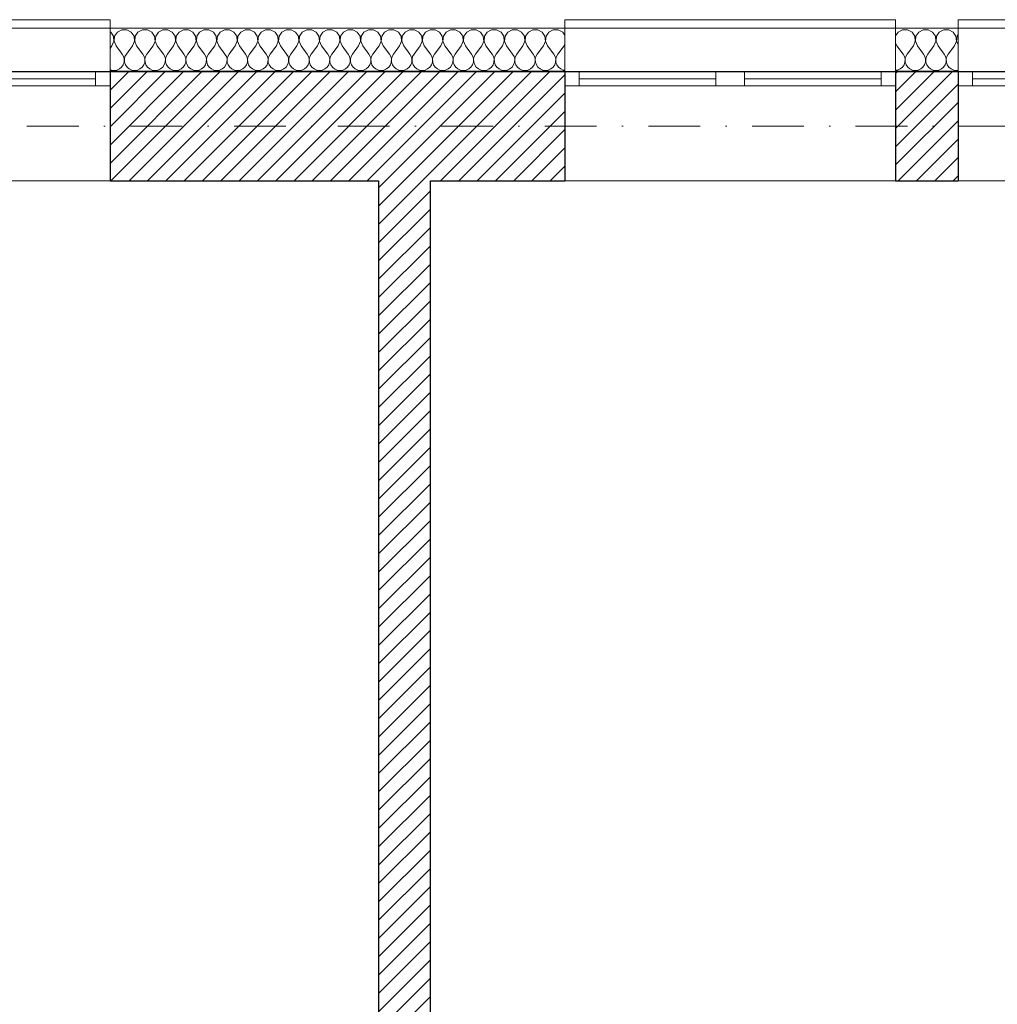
# Model space of a CAD drawing. Header units: millimetres. Extents: x -140780 to 266886, y -104422 to 233759.
# Tile 28 of 104: x 186886 to 190285, y 118283 to 121706. Entities that reach past the tile are written whole.
import ezdxf

# ---------------------------------------------------------------- set-up
doc = ezdxf.new("R2010")
doc.units = ezdxf.units.MM
doc.header["$MEASUREMENT"] = 0
doc.linetypes.add('Kropki i Kreski', pattern=[360, 180, -90, 0, -90])
for name, color, linetype in [('Konstrukcja - Siatki mod', 7, 'Continuous'), ('KR_INW', 7, 'Continuous'), ('NAPIS_SODON', 7, 'Continuous')]:
    doc.layers.add(name, color=color, linetype=linetype)
doc.layers.add('Konstrukcja - Siatki mod_Nr_pióra__48', color=7, linetype='Continuous', lineweight=15, true_color=0xa80f02)
doc.layers.add('KR_INW_Nr_pióra__102', color=7, linetype='Continuous', lineweight=5, true_color=0xcccccc)
for name, color, linetype, lineweight in [('KR_INW_Nr_pióra__101', 252, 'Continuous', 5), ('KR_INW_Nr_pióra__27', 7, 'Continuous', 25), ('KR_INW_Nr_pióra__47', 7, 'Continuous', 15), ('NAPIS_SODON_Nr_pióra__1', 7, 'Continuous', 13), ('Okna ArchiCADa_Nr_pióra__1', 7, 'Continuous', 13)]:
    doc.layers.add(name, color=color, linetype=linetype, lineweight=lineweight)
pattern_1 = [(45, (0, 0), (-31.819804, 31.819804), [])]

# ---------------------------------------------------------------- blocks, each defined once
blk = doc.blocks.new('Strop_1', base_point=(179225, 121523.3))
at = {"layer": 'NAPIS_SODON_Nr_pióra__1', "linetype": 'Continuous', "flags": 128}
blk.add_lwpolyline([(179225, 121523.3), (179225.9, 107003.8), (250898.3, 107008.3), (250897.4, 121527.8)], close=True, dxfattribs=at)
blk = doc.blocks.new('*X102')
at = {"layer": 'KR_INW_Nr_pióra__102', "linetype": 'Continuous'}
for p, q in [((187202.6, 121662.7), (187200.4, 121663.9)), ((187212.2, 121648.2), (187202.6, 121662.7)), ((187226, 121662.7), (187216.3, 121648.2)), ((187241.3, 121670.9), (187226, 121662.7)), ((187258.7, 121670.9), (187241.3, 121670.9)), ((187274, 121662.7), (187258.7, 121670.9)), ((187283.7, 121648.2), (187274, 121662.7)), ((187297.4, 121662.7), (187287.8, 121648.2)), ((187312.7, 121670.9), (187297.4, 121662.7)), ((187330.1, 121670.9), (187312.7, 121670.9)), ((187345.5, 121662.7), (187330.1, 121670.9)), ((187355.1, 121648.2), (187345.5, 121662.7)), ((187368.8, 121662.7), (187359.2, 121648.2)), ((187384.2, 121670.9), (187368.8, 121662.7)), ((187401.6, 121670.9), (187384.2, 121670.9)), ((187416.9, 121662.7), (187401.6, 121670.9)), ((187426.5, 121648.2), (187416.9, 121662.7)), ((187440.3, 121662.7), (187430.6, 121648.2)), ((187455.6, 121670.9), (187440.3, 121662.7)), ((187473, 121670.9), (187455.6, 121670.9)), ((187488.3, 121662.7), (187473, 121670.9)), ((187497.9, 121648.2), (187488.3, 121662.7)), ((187511.7, 121662.7), (187502.1, 121648.2)), ((187527, 121670.9), (187511.7, 121662.7)), ((187544.4, 121670.9), (187527, 121670.9)), ((187559.7, 121662.7), (187544.4, 121670.9)), ((187569.4, 121648.2), (187559.7, 121662.7)), ((187583.1, 121662.7), (187573.5, 121648.2)), ((187598.4, 121670.9), (187583.1, 121662.7)), ((187615.8, 121670.9), (187598.4, 121670.9)), ((187631.2, 121662.7), (187615.8, 121670.9)), ((187640.8, 121648.2), (187631.2, 121662.7)), ((187654.5, 121662.7), (187644.9, 121648.2)), ((187669.9, 121670.9), (187654.5, 121662.7)), ((187687.3, 121670.9), (187669.9, 121670.9)), ((187702.6, 121662.7), (187687.3, 121670.9)), ((187712.2, 121648.2), (187702.6, 121662.7)), ((187726, 121662.7), (187716.3, 121648.2)), ((187741.3, 121670.9), (187726, 121662.7)), ((187758.7, 121670.9), (187741.3, 121670.9)), ((187774, 121662.7), (187758.7, 121670.9)), ((187783.7, 121648.2), (187774, 121662.7)), ((187797.4, 121662.7), (187787.8, 121648.2)), ((187812.7, 121670.9), (187797.4, 121662.7)), ((187830.1, 121670.9), (187812.7, 121670.9)), ((187845.5, 121662.7), (187830.1, 121670.9)), ((187855.1, 121648.2), (187845.5, 121662.7)), ((187868.8, 121662.7), (187859.2, 121648.2)), ((187884.2, 121670.9), (187868.8, 121662.7)), ((187901.6, 121670.9), (187884.2, 121670.9)), ((187916.9, 121662.7), (187901.6, 121670.9)), ((187926.5, 121648.2), (187916.9, 121662.7)), ((187940.3, 121662.7), (187930.6, 121648.2)), ((187955.6, 121670.9), (187940.3, 121662.7)), ((187973, 121670.9), (187955.6, 121670.9)), ((187988.3, 121662.7), (187973, 121670.9)), ((187997.9, 121648.2), (187988.3, 121662.7)), ((188011.7, 121662.7), (188002.1, 121648.2)), ((188027, 121670.9), (188011.7, 121662.7)), ((188044.4, 121670.9), (188027, 121670.9)), ((188059.7, 121662.7), (188044.4, 121670.9)), ((188069.4, 121648.2), (188059.7, 121662.7)), ((188083.1, 121662.7), (188073.5, 121648.2)), ((188098.4, 121670.9), (188083.1, 121662.7)), ((188115.8, 121670.9), (188098.4, 121670.9)), ((188131.2, 121662.7), (188115.8, 121670.9)), ((188140.8, 121648.2), (188131.2, 121662.7)), ((188154.5, 121662.7), (188144.9, 121648.2)), ((188169.9, 121670.9), (188154.5, 121662.7)), ((188187.3, 121670.9), (188169.9, 121670.9)), ((188202.6, 121662.7), (188187.3, 121670.9)), ((188212.2, 121648.2), (188202.6, 121662.7)), ((188226, 121662.7), (188216.3, 121648.2)), ((188241.3, 121670.9), (188226, 121662.7)), ((188258.7, 121670.9), (188241.3, 121670.9)), ((188274, 121662.7), (188258.7, 121670.9)), ((188283.7, 121648.2), (188274, 121662.7)), ((188297.4, 121662.7), (188287.8, 121648.2)), ((188312.7, 121670.9), (188297.4, 121662.7)), ((188330.1, 121670.9), (188312.7, 121670.9)), ((188345.5, 121662.7), (188330.1, 121670.9)), ((188355.1, 121648.2), (188345.5, 121662.7)), ((188368.8, 121662.7), (188359.2, 121648.2)), ((188384.2, 121670.9), (188368.8, 121662.7)), ((188401.6, 121670.9), (188384.2, 121670.9)), ((188416.9, 121662.7), (188401.6, 121670.9)), ((188426.5, 121648.2), (188416.9, 121662.7)), ((188440.3, 121662.7), (188430.6, 121648.2)), ((188455.6, 121670.9), (188440.3, 121662.7)), ((188473, 121670.9), (188455.6, 121670.9)), ((188488.3, 121662.7), (188473, 121670.9)), ((188497.9, 121648.2), (188488.3, 121662.7)), ((188511.7, 121662.7), (188502.1, 121648.2)), ((188527, 121670.9), (188511.7, 121662.7)), ((188544.4, 121670.9), (188527, 121670.9)), ((188559.7, 121662.7), (188544.4, 121670.9)), ((188569.4, 121648.2), (188559.7, 121662.7)), ((188583.1, 121662.7), (188573.5, 121648.2)), ((188598.4, 121670.9), (188583.1, 121662.7)), ((188615.8, 121670.9), (188598.4, 121670.9)), ((188631.2, 121662.7), (188615.8, 121670.9)), ((188640.8, 121648.2), (188631.2, 121662.7)), ((188654.5, 121662.7), (188644.9, 121648.2)), ((188669.9, 121670.9), (188654.5, 121662.7)), ((188687.3, 121670.9), (188669.9, 121670.9)), ((188702.6, 121662.7), (188687.3, 121670.9)), ((188712.2, 121648.2), (188702.6, 121662.7)), ((188726, 121662.7), (188716.3, 121648.2)), ((188741.3, 121670.9), (188726, 121662.7)), ((188758.7, 121670.9), (188741.3, 121670.9)), ((188774, 121662.7), (188758.7, 121670.9)), ((188781.4, 121651.6), (188774, 121662.7)), ((187207.1, 121614.9), (187213.9, 121630.9)), ((187213.9, 121630.9), (187212.2, 121648.2)), ((187216.3, 121648.2), (187214.7, 121630.9)), ((187214.7, 121630.9), (187221.4, 121614.9)), ((187278.6, 121614.9), (187285.3, 121630.9)), ((187285.3, 121630.9), (187283.7, 121648.2)), ((187287.8, 121648.2), (187286.1, 121630.9)), ((187286.1, 121630.9), (187292.9, 121614.9)), ((187350, 121614.9), (187356.7, 121630.9)), ((187356.7, 121630.9), (187355.1, 121648.2)), ((187359.2, 121648.2), (187357.6, 121630.9)), ((187357.6, 121630.9), (187364.3, 121614.9)), ((187421.4, 121614.9), (187428.2, 121630.9)), ((187428.2, 121630.9), (187426.5, 121648.2)), ((187430.6, 121648.2), (187429, 121630.9)), ((187429, 121630.9), (187435.7, 121614.9)), ((187492.9, 121614.9), (187499.6, 121630.9)), ((187499.6, 121630.9), (187497.9, 121648.2)), ((187502.1, 121648.2), (187500.4, 121630.9)), ((187500.4, 121630.9), (187507.1, 121614.9)), ((187564.3, 121614.9), (187571, 121630.9)), ((187571, 121630.9), (187569.4, 121648.2)), ((187573.5, 121648.2), (187571.8, 121630.9)), ((187571.8, 121630.9), (187578.6, 121614.9)), ((187635.7, 121614.9), (187642.4, 121630.9)), ((187642.4, 121630.9), (187640.8, 121648.2)), ((187644.9, 121648.2), (187643.3, 121630.9)), ((187643.3, 121630.9), (187650, 121614.9)), ((187707.1, 121614.9), (187713.9, 121630.9)), ((187713.9, 121630.9), (187712.2, 121648.2)), ((187716.3, 121648.2), (187714.7, 121630.9)), ((187714.7, 121630.9), (187721.4, 121614.9)), ((187778.6, 121614.9), (187785.3, 121630.9)), ((187785.3, 121630.9), (187783.7, 121648.2)), ((187787.8, 121648.2), (187786.1, 121630.9)), ((187786.1, 121630.9), (187792.9, 121614.9)), ((187850, 121614.9), (187856.7, 121630.9)), ((187856.7, 121630.9), (187855.1, 121648.2)), ((187859.2, 121648.2), (187857.6, 121630.9)), ((187857.6, 121630.9), (187864.3, 121614.9)), ((187921.4, 121614.9), (187928.2, 121630.9)), ((187928.2, 121630.9), (187926.5, 121648.2)), ((187930.6, 121648.2), (187929, 121630.9)), ((187929, 121630.9), (187935.7, 121614.9)), ((187992.9, 121614.9), (187999.6, 121630.9)), ((187999.6, 121630.9), (187997.9, 121648.2)), ((188002.1, 121648.2), (188000.4, 121630.9)), ((188000.4, 121630.9), (188007.1, 121614.9)), ((188064.3, 121614.9), (188071, 121630.9)), ((188071, 121630.9), (188069.4, 121648.2)), ((188073.5, 121648.2), (188071.8, 121630.9)), ((188071.8, 121630.9), (188078.6, 121614.9)), ((188135.7, 121614.9), (188142.4, 121630.9)), ((188142.4, 121630.9), (188140.8, 121648.2)), ((188144.9, 121648.2), (188143.3, 121630.9)), ((188143.3, 121630.9), (188150, 121614.9)), ((188207.1, 121614.9), (188213.9, 121630.9)), ((188213.9, 121630.9), (188212.2, 121648.2)), ((188216.3, 121648.2), (188214.7, 121630.9)), ((188214.7, 121630.9), (188221.4, 121614.9)), ((188278.6, 121614.9), (188285.3, 121630.9)), ((188285.3, 121630.9), (188283.7, 121648.2)), ((188287.8, 121648.2), (188286.1, 121630.9)), ((188286.1, 121630.9), (188292.9, 121614.9)), ((188350, 121614.9), (188356.7, 121630.9)), ((188356.7, 121630.9), (188355.1, 121648.2)), ((188359.2, 121648.2), (188357.6, 121630.9)), ((188357.6, 121630.9), (188364.3, 121614.9)), ((188421.4, 121614.9), (188428.2, 121630.9)), ((188428.2, 121630.9), (188426.5, 121648.2)), ((188430.6, 121648.2), (188429, 121630.9)), ((188429, 121630.9), (188435.7, 121614.9)), ((188492.9, 121614.9), (188499.6, 121630.9)), ((188499.6, 121630.9), (188497.9, 121648.2)), ((188502.1, 121648.2), (188500.4, 121630.9)), ((188500.4, 121630.9), (188507.1, 121614.9)), ((188564.3, 121614.9), (188571, 121630.9)), ((188571, 121630.9), (188569.4, 121648.2)), ((188573.5, 121648.2), (188571.8, 121630.9)), ((188571.8, 121630.9), (188578.6, 121614.9)), ((188635.7, 121614.9), (188642.4, 121630.9)), ((188642.4, 121630.9), (188640.8, 121648.2)), ((188644.9, 121648.2), (188643.3, 121630.9)), ((188643.3, 121630.9), (188650, 121614.9)), ((188707.1, 121614.9), (188713.9, 121630.9)), ((188713.9, 121630.9), (188712.2, 121648.2)), ((188716.3, 121648.2), (188714.7, 121630.9)), ((188714.7, 121630.9), (188721.4, 121614.9)), ((187207.1, 121614.9), (187200.4, 121605.9)), ((187221.4, 121614.9), (187242.9, 121586.3)), ((187278.6, 121614.9), (187257.1, 121586.3)), ((187292.9, 121614.9), (187314.3, 121586.3)), ((187350, 121614.9), (187328.6, 121586.3)), ((187364.3, 121614.9), (187385.7, 121586.3)), ((187421.4, 121614.9), (187400, 121586.3)), ((187435.7, 121614.9), (187457.1, 121586.3)), ((187492.9, 121614.9), (187471.4, 121586.3)), ((187507.1, 121614.9), (187528.6, 121586.3)), ((187564.3, 121614.9), (187542.9, 121586.3)), ((187578.6, 121614.9), (187600, 121586.3)), ((187635.7, 121614.9), (187614.3, 121586.3)), ((187650, 121614.9), (187671.4, 121586.3)), ((187707.1, 121614.9), (187685.7, 121586.3)), ((187721.4, 121614.9), (187742.9, 121586.3)), ((187778.6, 121614.9), (187757.1, 121586.3)), ((187792.9, 121614.9), (187814.3, 121586.3)), ((187850, 121614.9), (187828.6, 121586.3)), ((187864.3, 121614.9), (187885.7, 121586.3)), ((187921.4, 121614.9), (187900, 121586.3)), ((187935.7, 121614.9), (187957.1, 121586.3)), ((187992.9, 121614.9), (187971.4, 121586.3)), ((188007.1, 121614.9), (188028.6, 121586.3)), ((188064.3, 121614.9), (188042.9, 121586.3)), ((188078.6, 121614.9), (188100, 121586.3)), ((188135.7, 121614.9), (188114.3, 121586.3)), ((188150, 121614.9), (188171.4, 121586.3)), ((188207.1, 121614.9), (188185.7, 121586.3)), ((188221.4, 121614.9), (188242.9, 121586.3)), ((188278.6, 121614.9), (188257.1, 121586.3)), ((188292.9, 121614.9), (188314.3, 121586.3)), ((188350, 121614.9), (188328.6, 121586.3)), ((188364.3, 121614.9), (188385.7, 121586.3)), ((188421.4, 121614.9), (188400, 121586.3)), ((188435.7, 121614.9), (188457.1, 121586.3)), ((188492.9, 121614.9), (188471.4, 121586.3)), ((188507.1, 121614.9), (188528.6, 121586.3)), ((188564.3, 121614.9), (188542.9, 121586.3)), ((188578.6, 121614.9), (188600, 121586.3)), ((188635.7, 121614.9), (188614.3, 121586.3)), ((188650, 121614.9), (188671.4, 121586.3)), ((188707.1, 121614.9), (188685.7, 121586.3)), ((188721.4, 121614.9), (188742.9, 121586.3)), ((188778.6, 121614.9), (188757.1, 121586.3)), ((188778.6, 121614.9), (188781.4, 121621.6)), ((187247.6, 121577.7), (187242.9, 121586.3)), ((187249.9, 121568.1), (187247.6, 121577.7)), ((187249.4, 121558.2), (187249.9, 121568.1)), ((187252.4, 121577.7), (187250.1, 121568.1)), ((187250.1, 121568.1), (187250.6, 121558.2)), ((187257.1, 121586.3), (187252.4, 121577.7)), ((187319.1, 121577.7), (187314.3, 121586.3)), ((187321.3, 121568.1), (187319.1, 121577.7)), ((187320.8, 121558.2), (187321.3, 121568.1)), ((187323.8, 121577.7), (187321.6, 121568.1)), ((187321.6, 121568.1), (187322.1, 121558.2)), ((187328.6, 121586.3), (187323.8, 121577.7)), ((187390.5, 121577.7), (187385.7, 121586.3)), ((187392.7, 121568.1), (187390.5, 121577.7)), ((187392.2, 121558.2), (187392.7, 121568.1)), ((187395.2, 121577.7), (187393, 121568.1)), ((187393, 121568.1), (187393.5, 121558.2)), ((187400, 121586.3), (187395.2, 121577.7)), ((187461.9, 121577.7), (187457.1, 121586.3)), ((187464.1, 121568.1), (187461.9, 121577.7)), ((187463.7, 121558.2), (187464.1, 121568.1)), ((187466.7, 121577.7), (187464.4, 121568.1)), ((187464.4, 121568.1), (187464.9, 121558.2)), ((187471.4, 121586.3), (187466.7, 121577.7)), ((187533.3, 121577.7), (187528.6, 121586.3)), ((187535.6, 121568.1), (187533.3, 121577.7)), ((187535.1, 121558.2), (187535.6, 121568.1)), ((187538.1, 121577.7), (187535.9, 121568.1)), ((187535.9, 121568.1), (187536.3, 121558.2)), ((187542.9, 121586.3), (187538.1, 121577.7)), ((187604.8, 121577.7), (187600, 121586.3)), ((187607, 121568.1), (187604.8, 121577.7)), ((187606.5, 121558.2), (187607, 121568.1)), ((187609.5, 121577.7), (187607.3, 121568.1)), ((187607.3, 121568.1), (187607.8, 121558.2)), ((187614.3, 121586.3), (187609.5, 121577.7)), ((187676.2, 121577.7), (187671.4, 121586.3)), ((187678.4, 121568.1), (187676.2, 121577.7)), ((187677.9, 121558.2), (187678.4, 121568.1)), ((187680.9, 121577.7), (187678.7, 121568.1)), ((187678.7, 121568.1), (187679.2, 121558.2)), ((187685.7, 121586.3), (187680.9, 121577.7)), ((187747.6, 121577.7), (187742.9, 121586.3)), ((187749.9, 121568.1), (187747.6, 121577.7)), ((187749.4, 121558.2), (187749.9, 121568.1)), ((187752.4, 121577.7), (187750.1, 121568.1)), ((187750.1, 121568.1), (187750.6, 121558.2)), ((187757.1, 121586.3), (187752.4, 121577.7)), ((187819.1, 121577.7), (187814.3, 121586.3)), ((187821.3, 121568.1), (187819.1, 121577.7)), ((187820.8, 121558.2), (187821.3, 121568.1)), ((187823.8, 121577.7), (187821.6, 121568.1)), ((187821.6, 121568.1), (187822.1, 121558.2)), ((187828.6, 121586.3), (187823.8, 121577.7)), ((187890.5, 121577.7), (187885.7, 121586.3)), ((187892.7, 121568.1), (187890.5, 121577.7)), ((187892.2, 121558.2), (187892.7, 121568.1)), ((187895.2, 121577.7), (187893, 121568.1)), ((187893, 121568.1), (187893.5, 121558.2)), ((187900, 121586.3), (187895.2, 121577.7)), ((187961.9, 121577.7), (187957.1, 121586.3)), ((187964.1, 121568.1), (187961.9, 121577.7)), ((187963.7, 121558.2), (187964.1, 121568.1)), ((187966.7, 121577.7), (187964.4, 121568.1)), ((187964.4, 121568.1), (187964.9, 121558.2)), ((187971.4, 121586.3), (187966.7, 121577.7)), ((188033.3, 121577.7), (188028.6, 121586.3)), ((188035.6, 121568.1), (188033.3, 121577.7)), ((188035.1, 121558.2), (188035.6, 121568.1)), ((188038.1, 121577.7), (188035.9, 121568.1)), ((188035.9, 121568.1), (188036.3, 121558.2)), ((188042.9, 121586.3), (188038.1, 121577.7)), ((188104.8, 121577.7), (188100, 121586.3)), ((188107, 121568.1), (188104.8, 121577.7)), ((188106.5, 121558.2), (188107, 121568.1)), ((188109.5, 121577.7), (188107.3, 121568.1)), ((188107.3, 121568.1), (188107.8, 121558.2)), ((188114.3, 121586.3), (188109.5, 121577.7)), ((188176.2, 121577.7), (188171.4, 121586.3)), ((188178.4, 121568.1), (188176.2, 121577.7)), ((188177.9, 121558.2), (188178.4, 121568.1)), ((188180.9, 121577.7), (188178.7, 121568.1)), ((188178.7, 121568.1), (188179.2, 121558.2)), ((188185.7, 121586.3), (188180.9, 121577.7)), ((188247.6, 121577.7), (188242.9, 121586.3)), ((188249.9, 121568.1), (188247.6, 121577.7)), ((188249.4, 121558.2), (188249.9, 121568.1)), ((188252.4, 121577.7), (188250.1, 121568.1)), ((188250.1, 121568.1), (188250.6, 121558.2)), ((188257.1, 121586.3), (188252.4, 121577.7)), ((188319.1, 121577.7), (188314.3, 121586.3)), ((188321.3, 121568.1), (188319.1, 121577.7)), ((188320.8, 121558.2), (188321.3, 121568.1)), ((188323.8, 121577.7), (188321.6, 121568.1)), ((188321.6, 121568.1), (188322.1, 121558.2)), ((188328.6, 121586.3), (188323.8, 121577.7)), ((188390.5, 121577.7), (188385.7, 121586.3)), ((188392.7, 121568.1), (188390.5, 121577.7)), ((188392.2, 121558.2), (188392.7, 121568.1)), ((188395.2, 121577.7), (188393, 121568.1)), ((188393, 121568.1), (188393.5, 121558.2)), ((188400, 121586.3), (188395.2, 121577.7)), ((188461.9, 121577.7), (188457.1, 121586.3)), ((188464.1, 121568.1), (188461.9, 121577.7)), ((188463.7, 121558.2), (188464.1, 121568.1)), ((188466.7, 121577.7), (188464.4, 121568.1)), ((188464.4, 121568.1), (188464.9, 121558.2)), ((188471.4, 121586.3), (188466.7, 121577.7)), ((188533.3, 121577.7), (188528.6, 121586.3)), ((188535.6, 121568.1), (188533.3, 121577.7)), ((188535.1, 121558.2), (188535.6, 121568.1)), ((188538.1, 121577.7), (188535.9, 121568.1)), ((188535.9, 121568.1), (188536.3, 121558.2)), ((188542.9, 121586.3), (188538.1, 121577.7)), ((188604.8, 121577.7), (188600, 121586.3)), ((188607, 121568.1), (188604.8, 121577.7)), ((188606.5, 121558.2), (188607, 121568.1)), ((188609.5, 121577.7), (188607.3, 121568.1)), ((188607.3, 121568.1), (188607.8, 121558.2)), ((188614.3, 121586.3), (188609.5, 121577.7)), ((188676.2, 121577.7), (188671.4, 121586.3)), ((188678.4, 121568.1), (188676.2, 121577.7)), ((188677.9, 121558.2), (188678.4, 121568.1)), ((188680.9, 121577.7), (188678.7, 121568.1)), ((188678.7, 121568.1), (188679.2, 121558.2)), ((188685.7, 121586.3), (188680.9, 121577.7)), ((188747.6, 121577.7), (188742.9, 121586.3)), ((188749.9, 121568.1), (188747.6, 121577.7)), ((188749.4, 121558.2), (188749.9, 121568.1)), ((188752.4, 121577.7), (188750.1, 121568.1)), ((188750.1, 121568.1), (188750.6, 121558.2)), ((188757.1, 121586.3), (188752.4, 121577.7)), ((187200.4, 121532.4), (187204.5, 121530.5)), ((187204.5, 121530.5), (187214.3, 121529.2)), ((187214.3, 121529.2), (187224, 121530.5)), ((187224, 121530.5), (187233.1, 121534.5)), ((187233.1, 121534.5), (187240.6, 121540.8)), ((187240.6, 121540.8), (187246.2, 121548.9)), ((187246.2, 121548.9), (187249.4, 121558.2)), ((187250.6, 121558.2), (187253.8, 121548.9)), ((187253.8, 121548.9), (187259.4, 121540.8)), ((187259.4, 121540.8), (187266.9, 121534.5)), ((187266.9, 121534.5), (187276, 121530.5)), ((187276, 121530.5), (187285.7, 121529.2)), ((187285.7, 121529.2), (187295.5, 121530.5)), ((187295.5, 121530.5), (187304.5, 121534.5)), ((187304.5, 121534.5), (187312.1, 121540.8)), ((187312.1, 121540.8), (187317.7, 121548.9)), ((187317.7, 121548.9), (187320.8, 121558.2)), ((187322.1, 121558.2), (187325.2, 121548.9)), ((187325.2, 121548.9), (187330.8, 121540.8)), ((187330.8, 121540.8), (187338.4, 121534.5)), ((187338.4, 121534.5), (187347.4, 121530.5)), ((187347.4, 121530.5), (187357.1, 121529.2)), ((187357.1, 121529.2), (187366.9, 121530.5)), ((187366.9, 121530.5), (187375.9, 121534.5)), ((187375.9, 121534.5), (187383.5, 121540.8)), ((187383.5, 121540.8), (187389.1, 121548.9)), ((187389.1, 121548.9), (187392.2, 121558.2)), ((187393.5, 121558.2), (187396.6, 121548.9)), ((187396.6, 121548.9), (187402.2, 121540.8)), ((187402.2, 121540.8), (187409.8, 121534.5)), ((187409.8, 121534.5), (187418.8, 121530.5)), ((187418.8, 121530.5), (187428.6, 121529.2)), ((187428.6, 121529.2), (187438.3, 121530.5)), ((187438.3, 121530.5), (187447.3, 121534.5)), ((187447.3, 121534.5), (187454.9, 121540.8)), ((187454.9, 121540.8), (187460.5, 121548.9)), ((187460.5, 121548.9), (187463.7, 121558.2)), ((187464.9, 121558.2), (187468.1, 121548.9)), ((187468.1, 121548.9), (187473.6, 121540.8)), ((187473.6, 121540.8), (187481.2, 121534.5)), ((187481.2, 121534.5), (187490.2, 121530.5)), ((187490.2, 121530.5), (187500, 121529.2)), ((187500, 121529.2), (187509.8, 121530.5)), ((187509.8, 121530.5), (187518.8, 121534.5)), ((187518.8, 121534.5), (187526.4, 121540.8)), ((187526.4, 121540.8), (187531.9, 121548.9)), ((187531.9, 121548.9), (187535.1, 121558.2)), ((187536.3, 121558.2), (187539.5, 121548.9)), ((187539.5, 121548.9), (187545.1, 121540.8)), ((187545.1, 121540.8), (187552.7, 121534.5)), ((187552.7, 121534.5), (187561.7, 121530.5)), ((187561.7, 121530.5), (187571.4, 121529.2)), ((187571.4, 121529.2), (187581.2, 121530.5)), ((187581.2, 121530.5), (187590.2, 121534.5)), ((187590.2, 121534.5), (187597.8, 121540.8)), ((187597.8, 121540.8), (187603.4, 121548.9)), ((187603.4, 121548.9), (187606.5, 121558.2)), ((187607.8, 121558.2), (187610.9, 121548.9)), ((187610.9, 121548.9), (187616.5, 121540.8)), ((187616.5, 121540.8), (187624.1, 121534.5)), ((187624.1, 121534.5), (187633.1, 121530.5)), ((187633.1, 121530.5), (187642.9, 121529.2)), ((187642.9, 121529.2), (187652.6, 121530.5)), ((187652.6, 121530.5), (187661.6, 121534.5)), ((187661.6, 121534.5), (187669.2, 121540.8)), ((187669.2, 121540.8), (187674.8, 121548.9)), ((187674.8, 121548.9), (187677.9, 121558.2)), ((187679.2, 121558.2), (187682.3, 121548.9)), ((187682.3, 121548.9), (187687.9, 121540.8)), ((187687.9, 121540.8), (187695.5, 121534.5)), ((187695.5, 121534.5), (187704.5, 121530.5)), ((187704.5, 121530.5), (187714.3, 121529.2)), ((187714.3, 121529.2), (187724, 121530.5)), ((187724, 121530.5), (187733.1, 121534.5)), ((187733.1, 121534.5), (187740.6, 121540.8)), ((187740.6, 121540.8), (187746.2, 121548.9)), ((187746.2, 121548.9), (187749.4, 121558.2)), ((187750.6, 121558.2), (187753.8, 121548.9)), ((187753.8, 121548.9), (187759.4, 121540.8)), ((187759.4, 121540.8), (187766.9, 121534.5)), ((187766.9, 121534.5), (187776, 121530.5)), ((187776, 121530.5), (187785.7, 121529.2)), ((187785.7, 121529.2), (187795.5, 121530.5)), ((187795.5, 121530.5), (187804.5, 121534.5)), ((187804.5, 121534.5), (187812.1, 121540.8)), ((187812.1, 121540.8), (187817.7, 121548.9)), ((187817.7, 121548.9), (187820.8, 121558.2)), ((187822.1, 121558.2), (187825.2, 121548.9)), ((187825.2, 121548.9), (187830.8, 121540.8)), ((187830.8, 121540.8), (187838.4, 121534.5)), ((187838.4, 121534.5), (187847.4, 121530.5)), ((187847.4, 121530.5), (187857.1, 121529.2)), ((187857.1, 121529.2), (187866.9, 121530.5)), ((187866.9, 121530.5), (187875.9, 121534.5)), ((187875.9, 121534.5), (187883.5, 121540.8)), ((187883.5, 121540.8), (187889.1, 121548.9)), ((187889.1, 121548.9), (187892.2, 121558.2)), ((187893.5, 121558.2), (187896.6, 121548.9)), ((187896.6, 121548.9), (187902.2, 121540.8)), ((187902.2, 121540.8), (187909.8, 121534.5)), ((187909.8, 121534.5), (187918.8, 121530.5)), ((187918.8, 121530.5), (187928.6, 121529.2)), ((187928.6, 121529.2), (187938.3, 121530.5)), ((187938.3, 121530.5), (187947.3, 121534.5)), ((187947.3, 121534.5), (187954.9, 121540.8)), ((187954.9, 121540.8), (187960.5, 121548.9)), ((187960.5, 121548.9), (187963.7, 121558.2)), ((187964.9, 121558.2), (187968.1, 121548.9)), ((187968.1, 121548.9), (187973.6, 121540.8)), ((187973.6, 121540.8), (187981.2, 121534.5)), ((187981.2, 121534.5), (187990.2, 121530.5)), ((187990.2, 121530.5), (188000, 121529.2)), ((188000, 121529.2), (188009.8, 121530.5)), ((188009.8, 121530.5), (188018.8, 121534.5)), ((188018.8, 121534.5), (188026.4, 121540.8)), ((188026.4, 121540.8), (188031.9, 121548.9)), ((188031.9, 121548.9), (188035.1, 121558.2)), ((188036.3, 121558.2), (188039.5, 121548.9)), ((188039.5, 121548.9), (188045.1, 121540.8)), ((188045.1, 121540.8), (188052.7, 121534.5)), ((188052.7, 121534.5), (188061.7, 121530.5)), ((188061.7, 121530.5), (188071.4, 121529.2)), ((188071.4, 121529.2), (188081.2, 121530.5)), ((188081.2, 121530.5), (188090.2, 121534.5)), ((188090.2, 121534.5), (188097.8, 121540.8)), ((188097.8, 121540.8), (188103.4, 121548.9)), ((188103.4, 121548.9), (188106.5, 121558.2)), ((188107.8, 121558.2), (188110.9, 121548.9)), ((188110.9, 121548.9), (188116.5, 121540.8)), ((188116.5, 121540.8), (188124.1, 121534.5)), ((188124.1, 121534.5), (188133.1, 121530.5)), ((188133.1, 121530.5), (188142.9, 121529.2)), ((188142.9, 121529.2), (188152.6, 121530.5)), ((188152.6, 121530.5), (188161.6, 121534.5)), ((188161.6, 121534.5), (188169.2, 121540.8)), ((188169.2, 121540.8), (188174.8, 121548.9)), ((188174.8, 121548.9), (188177.9, 121558.2)), ((188179.2, 121558.2), (188182.3, 121548.9)), ((188182.3, 121548.9), (188187.9, 121540.8)), ((188187.9, 121540.8), (188195.5, 121534.5)), ((188195.5, 121534.5), (188204.5, 121530.5)), ((188204.5, 121530.5), (188214.3, 121529.2)), ((188214.3, 121529.2), (188224, 121530.5)), ((188224, 121530.5), (188233.1, 121534.5)), ((188233.1, 121534.5), (188240.6, 121540.8)), ((188240.6, 121540.8), (188246.2, 121548.9)), ((188246.2, 121548.9), (188249.4, 121558.2)), ((188250.6, 121558.2), (188253.8, 121548.9)), ((188253.8, 121548.9), (188259.4, 121540.8)), ((188259.4, 121540.8), (188266.9, 121534.5)), ((188266.9, 121534.5), (188276, 121530.5)), ((188276, 121530.5), (188285.7, 121529.2)), ((188285.7, 121529.2), (188295.5, 121530.5)), ((188295.5, 121530.5), (188304.5, 121534.5)), ((188304.5, 121534.5), (188312.1, 121540.8)), ((188312.1, 121540.8), (188317.7, 121548.9)), ((188317.7, 121548.9), (188320.8, 121558.2)), ((188322.1, 121558.2), (188325.2, 121548.9)), ((188325.2, 121548.9), (188330.8, 121540.8)), ((188330.8, 121540.8), (188338.4, 121534.5)), ((188338.4, 121534.5), (188347.4, 121530.5)), ((188347.4, 121530.5), (188357.1, 121529.2)), ((188357.1, 121529.2), (188366.9, 121530.5)), ((188366.9, 121530.5), (188375.9, 121534.5)), ((188375.9, 121534.5), (188383.5, 121540.8)), ((188383.5, 121540.8), (188389.1, 121548.9)), ((188389.1, 121548.9), (188392.2, 121558.2)), ((188393.5, 121558.2), (188396.6, 121548.9)), ((188396.6, 121548.9), (188402.2, 121540.8)), ((188402.2, 121540.8), (188409.8, 121534.5)), ((188409.8, 121534.5), (188418.8, 121530.5)), ((188418.8, 121530.5), (188428.6, 121529.2)), ((188428.6, 121529.2), (188438.3, 121530.5)), ((188438.3, 121530.5), (188447.3, 121534.5)), ((188447.3, 121534.5), (188454.9, 121540.8)), ((188454.9, 121540.8), (188460.5, 121548.9)), ((188460.5, 121548.9), (188463.7, 121558.2)), ((188464.9, 121558.2), (188468.1, 121548.9)), ((188468.1, 121548.9), (188473.6, 121540.8)), ((188473.6, 121540.8), (188481.2, 121534.5)), ((188481.2, 121534.5), (188490.2, 121530.5)), ((188490.2, 121530.5), (188500, 121529.2)), ((188500, 121529.2), (188509.8, 121530.5)), ((188509.8, 121530.5), (188518.8, 121534.5)), ((188518.8, 121534.5), (188526.4, 121540.8)), ((188526.4, 121540.8), (188531.9, 121548.9)), ((188531.9, 121548.9), (188535.1, 121558.2)), ((188536.3, 121558.2), (188539.5, 121548.9)), ((188539.5, 121548.9), (188545.1, 121540.8)), ((188545.1, 121540.8), (188552.7, 121534.5)), ((188552.7, 121534.5), (188561.7, 121530.5)), ((188561.7, 121530.5), (188571.4, 121529.2)), ((188571.4, 121529.2), (188581.2, 121530.5)), ((188581.2, 121530.5), (188590.2, 121534.5)), ((188590.2, 121534.5), (188597.8, 121540.8)), ((188597.8, 121540.8), (188603.4, 121548.9)), ((188603.4, 121548.9), (188606.5, 121558.2)), ((188607.8, 121558.2), (188610.9, 121548.9)), ((188610.9, 121548.9), (188616.5, 121540.8)), ((188616.5, 121540.8), (188624.1, 121534.5)), ((188624.1, 121534.5), (188633.1, 121530.5)), ((188633.1, 121530.5), (188642.9, 121529.2)), ((188642.9, 121529.2), (188652.6, 121530.5)), ((188652.6, 121530.5), (188661.6, 121534.5)), ((188661.6, 121534.5), (188669.2, 121540.8)), ((188669.2, 121540.8), (188674.8, 121548.9)), ((188674.8, 121548.9), (188677.9, 121558.2)), ((188679.2, 121558.2), (188682.3, 121548.9)), ((188682.3, 121548.9), (188687.9, 121540.8)), ((188687.9, 121540.8), (188695.5, 121534.5)), ((188695.5, 121534.5), (188704.5, 121530.5)), ((188704.5, 121530.5), (188714.3, 121529.2)), ((188714.3, 121529.2), (188724, 121530.5)), ((188724, 121530.5), (188733.1, 121534.5)), ((188733.1, 121534.5), (188740.6, 121540.8)), ((188740.6, 121540.8), (188746.2, 121548.9)), ((188746.2, 121548.9), (188749.4, 121558.2)), ((188750.6, 121558.2), (188753.8, 121548.9)), ((188753.8, 121548.9), (188759.4, 121540.8)), ((188759.4, 121540.8), (188766.9, 121534.5)), ((188766.9, 121534.5), (188776, 121530.5)), ((188776, 121530.5), (188781.4, 121529.8))]:
    blk.add_line(p, q, dxfattribs=at)
blk = doc.blocks.new('*X103')
at = {"layer": 'KR_INW_Nr_pióra__102', "linetype": 'Continuous'}
for p, q in [((189940.3, 121662.7), (189931.4, 121649.4)), ((189955.6, 121670.9), (189940.3, 121662.7)), ((189973, 121670.9), (189955.6, 121670.9)), ((189988.3, 121662.7), (189973, 121670.9)), ((189997.9, 121648.2), (189988.3, 121662.7)), ((190011.7, 121662.7), (190002.1, 121648.2)), ((190027, 121670.9), (190011.7, 121662.7)), ((190044.4, 121670.9), (190027, 121670.9)), ((190059.7, 121662.7), (190044.4, 121670.9)), ((190069.4, 121648.2), (190059.7, 121662.7)), ((190083.1, 121662.7), (190073.5, 121648.2)), ((190098.4, 121670.9), (190083.1, 121662.7)), ((190115.8, 121670.9), (190098.4, 121670.9)), ((190131.2, 121662.7), (190115.8, 121670.9)), ((190140.8, 121648.2), (190131.2, 121662.7)), ((189992.9, 121614.9), (189999.6, 121630.9)), ((189999.6, 121630.9), (189997.9, 121648.2)), ((190002.1, 121648.2), (190000.4, 121630.9)), ((190000.4, 121630.9), (190007.1, 121614.9)), ((190064.3, 121614.9), (190071, 121630.9)), ((190071, 121630.9), (190069.4, 121648.2)), ((190073.5, 121648.2), (190071.8, 121630.9)), ((190071.8, 121630.9), (190078.6, 121614.9)), ((190135.7, 121614.9), (190142.4, 121630.9)), ((190142.4, 121630.9), (190140.8, 121648.2)), ((190144.9, 121648.2), (190143.3, 121630.9)), ((190143.3, 121630.9), (190148.8, 121617.8)), ((190148.8, 121654), (190144.9, 121648.2)), ((189931.4, 121625.1), (189935.7, 121614.9)), ((189935.7, 121614.9), (189957.1, 121586.3)), ((189992.9, 121614.9), (189971.4, 121586.3)), ((190007.1, 121614.9), (190028.6, 121586.3)), ((190064.3, 121614.9), (190042.9, 121586.3)), ((190078.6, 121614.9), (190100, 121586.3)), ((190135.7, 121614.9), (190114.3, 121586.3)), ((189961.9, 121577.7), (189957.1, 121586.3)), ((189964.1, 121568.1), (189961.9, 121577.7)), ((189963.7, 121558.2), (189964.1, 121568.1)), ((189966.7, 121577.7), (189964.4, 121568.1)), ((189964.4, 121568.1), (189964.9, 121558.2)), ((189971.4, 121586.3), (189966.7, 121577.7)), ((190033.3, 121577.7), (190028.6, 121586.3)), ((190035.6, 121568.1), (190033.3, 121577.7)), ((190035.1, 121558.2), (190035.6, 121568.1)), ((190038.1, 121577.7), (190035.9, 121568.1)), ((190035.9, 121568.1), (190036.3, 121558.2)), ((190042.9, 121586.3), (190038.1, 121577.7)), ((190104.8, 121577.7), (190100, 121586.3)), ((190107, 121568.1), (190104.8, 121577.7)), ((190106.5, 121558.2), (190107, 121568.1)), ((190109.5, 121577.7), (190107.3, 121568.1)), ((190107.3, 121568.1), (190107.8, 121558.2)), ((190114.3, 121586.3), (190109.5, 121577.7)), ((189931.4, 121529.6), (189938.3, 121530.5)), ((189938.3, 121530.5), (189947.3, 121534.5)), ((189947.3, 121534.5), (189954.9, 121540.8)), ((189954.9, 121540.8), (189960.5, 121548.9)), ((189960.5, 121548.9), (189963.7, 121558.2)), ((189964.9, 121558.2), (189968.1, 121548.9)), ((189968.1, 121548.9), (189973.6, 121540.8)), ((189973.6, 121540.8), (189981.2, 121534.5)), ((189981.2, 121534.5), (189990.2, 121530.5)), ((189990.2, 121530.5), (190000, 121529.2)), ((190000, 121529.2), (190009.8, 121530.5)), ((190009.8, 121530.5), (190018.8, 121534.5)), ((190018.8, 121534.5), (190026.4, 121540.8)), ((190026.4, 121540.8), (190031.9, 121548.9)), ((190031.9, 121548.9), (190035.1, 121558.2)), ((190036.3, 121558.2), (190039.5, 121548.9)), ((190039.5, 121548.9), (190045.1, 121540.8)), ((190045.1, 121540.8), (190052.7, 121534.5)), ((190052.7, 121534.5), (190061.7, 121530.5)), ((190061.7, 121530.5), (190071.4, 121529.2)), ((190071.4, 121529.2), (190081.2, 121530.5)), ((190081.2, 121530.5), (190090.2, 121534.5)), ((190090.2, 121534.5), (190097.8, 121540.8)), ((190097.8, 121540.8), (190103.4, 121548.9)), ((190103.4, 121548.9), (190106.5, 121558.2)), ((190107.8, 121558.2), (190110.9, 121548.9)), ((190110.9, 121548.9), (190116.5, 121540.8)), ((190116.5, 121540.8), (190124.1, 121534.5)), ((190124.1, 121534.5), (190133.1, 121530.5)), ((190133.1, 121530.5), (190142.9, 121529.2)), ((190142.9, 121529.2), (190148.8, 121530))]:
    blk.add_line(p, q, dxfattribs=at)
blk = doc.blocks.new('Okno podwójne 19')
at = {"layer": 'Okna ArchiCADa_Nr_pióra__1', "linetype": 'Continuous'}
for p, q in [((-575, 330), (575, 330)), ((-575, 0), (-525, 0)), ((-575, -50), (-575, 0)), ((-525, 0), (-525, -50)), ((-525, 0), (-50, 0)), ((-50, -50), (-50, 0)), ((-50, 0), (0, 0)), ((0, 0), (50, 0)), ((50, 0), (50, -50)), ((50, 0), (525, 0)), ((525, -50), (525, 0)), ((525, 0), (575, 0)), ((575, -50), (575, 0)), ((-525, -25), (-50, -25)), ((50, -25), (525, -25)), ((-525, -50), (-575, -50)), ((-50, -50), (-525, -50)), ((0, -50), (-50, -50)), ((50, -50), (0, -50)), ((525, -50), (50, -50)), ((575, -50), (525, -50)), ((-575, -200), (575, -200)), ((-575, -200), (-575, -230)), ((575, -230), (575, -200)), ((-575, -230), (575, -230))]:
    blk.add_line(p, q, dxfattribs=at)
blk = doc.blocks.new('Ściana_1', base_point=(179075.1, 121675.6))
at = {"layer": 'KR_INW_Nr_pióra__101', "linetype": 'Continuous'}
h = blk.add_hatch(dxfattribs=at)
h.set_pattern_fill('Cegła_licówka', color=256, style=0, pattern_type=2)
h.set_pattern_definition(pattern_1)
h.paths.add_polyline_path([(187200.4, 121145.6), (188781.4, 121145.6), (188781.4, 121475.6), (188781.4, 121525.6), (187200.4, 121525.6), (187200.4, 121475.6)])
h = blk.add_hatch(dxfattribs=at)
h.set_pattern_fill('Cegła_licówka', color=256, style=0, pattern_type=2)
h.set_pattern_definition(pattern_1)
h.paths.add_polyline_path([(189931.4, 121145.6), (190148.8, 121145.6), (190148.8, 121475.6), (190148.8, 121525.6), (189931.4, 121525.6), (189931.4, 121475.6)])
at = {"layer": 'KR_INW_Nr_pióra__27', "linetype": 'Continuous'}
for p, q in [((188781.4, 121525.6), (187200.4, 121525.6)), ((187200.4, 121525.6), (187200.4, 121475.6)), ((188781.4, 121525.6), (188781.4, 121475.6)), ((190148.8, 121525.6), (189931.4, 121525.6)), ((189931.4, 121525.6), (189931.4, 121475.6)), ((190148.8, 121525.6), (190148.8, 121475.6)), ((187200.4, 121475.6), (187200.4, 121145.6)), ((188781.4, 121475.6), (188781.4, 121145.6)), ((189931.4, 121475.6), (189931.4, 121145.6)), ((190148.8, 121475.6), (190148.8, 121145.6))]:
    blk.add_line(p, q, dxfattribs=at)
at = {"layer": 'KR_INW_Nr_pióra__27', "linetype": 'Continuous', "flags": 128}
for points in [[(187200.4, 121145.6), (188134, 121145.6)], [(188314, 121145.6), (188781.4, 121145.6)], [(189931.4, 121145.6), (190148.8, 121145.6)]]:
    blk.add_lwpolyline(points, dxfattribs=at)
at = {"layer": 'KR_INW_Nr_pióra__47', "linetype": 'Continuous'}
for p, q in [((187200.4, 121675.6), (187200.4, 121525.6)), ((188781.4, 121675.6), (188781.4, 121525.6)), ((189931.4, 121675.6), (189931.4, 121525.6)), ((190148.8, 121675.6), (190148.8, 121525.6))]:
    blk.add_line(p, q, dxfattribs=at)
at = {"layer": 'KR_INW_Nr_pióra__47', "linetype": 'Continuous', "flags": 128}
for points in [[(188781.4, 121675.6), (187200.4, 121675.6)], [(190148.8, 121675.6), (189931.4, 121675.6)]]:
    blk.add_lwpolyline(points, dxfattribs=at)
at = {"layer": 'KR_INW'}
for name in ['*X102', '*X103']:
    blk.add_blockref(name, (0, 0), dxfattribs=at)
at = {"layer": 'Okna ArchiCADa_Nr_pióra__1', "linetype": 'Continuous', "xscale": -1, "zscale": 1000, "rotation": 180}
for p in [(186625.4, 121475.6), (189356.4, 121475.6), (190723.8, 121475.6)]:
    blk.add_blockref('Okno podwójne 19', p, dxfattribs=at)
blk = doc.blocks.new('Ściana_105', base_point=(188134, 115154.1))
at = {"layer": 'KR_INW_Nr_pióra__101', "linetype": 'Continuous'}
h = blk.add_hatch(dxfattribs=at)
h.set_pattern_fill('Cegła_licówka', color=256, style=0, pattern_type=2)
h.set_pattern_definition(pattern_1)
h.paths.add_polyline_path([(188314, 115599.1), (188314, 121145.6), (188134, 121145.6), (188134, 115599.1)])
at = {"layer": 'KR_INW_Nr_pióra__27', "linetype": 'Continuous', "flags": 128}
for points in [[(188134, 121145.6), (188134, 117102.8)], [(188314, 115599.1), (188314, 121145.6)]]:
    blk.add_lwpolyline(points, dxfattribs=at)
blk = doc.blocks.new('Standardowy znacznik siatki_10')
at = {"layer": 'Konstrukcja - Siatki mod_Nr_pióra__48', "linetype": 'Kropki i Kreski'}
blk.add_line((1000, 0), (72912, 0), dxfattribs=at)

msp = doc.modelspace()

# ---------------------------------------------------------------- block references
at = {"layer": 'Konstrukcja - Siatki mod', "color": 8, "linetype": 'Continuous', "lineweight": 13, "zscale": 1000}
msp.add_blockref('Standardowy znacznik siatki_10', (177989.3, 121335.6), dxfattribs=at)
at = {"layer": 'KR_INW'}
for name, p in [('Ściana_1', (179075.1, 121675.6)), ('Ściana_105', (188134, 115154.1))]:
    msp.add_blockref(name, p, dxfattribs=at)
at = {"layer": 'NAPIS_SODON', "linetype": 'Continuous'}
msp.add_blockref('Strop_1', (179225, 121523.3), dxfattribs=at)

doc.saveas('drawing.dxf')
